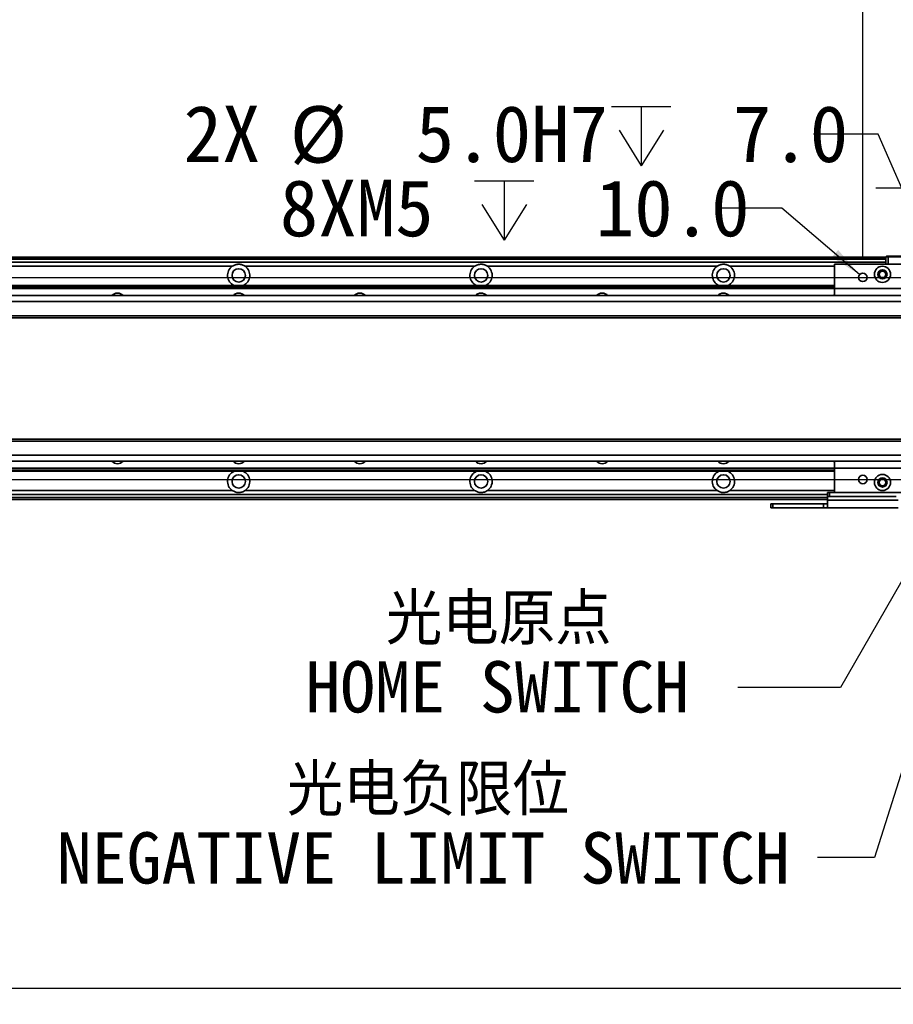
# Model space of a CAD drawing. Header units: millimetres. Extents: x 40 to 3320, y 40 to 2336.
# Tile 9 of 12: x 1897 to 2330, y 1586 to 2073. Entities that reach past the tile are written whole.
import ezdxf

# ---------------------------------------------------------------- set-up
doc = ezdxf.new("R2010")
doc.units = ezdxf.units.MM
doc.header["$LTSCALE"] = 8
doc.layers.add('黑色实线', color=7, linetype='Continuous')
doc.styles.add('SLDTEXTSTYLE8', font='txt')
doc.styles.add('SLDTEXTSTYLE9', font='txt', dxfattribs={"bigfont": 'bigfont'})
doc.dimstyles.new('SLDDIMSTYLE0', dxfattribs={"dimtxt": 28, "dimasz": 16, "dimexe": 0, "dimexo": 0.0625, "dimgap": 7, "dimtad": 2, "dimdec": 1, "dimrnd": 1e-09, "dimzin": 4, "dimdsep": 46, "dimtxsty": 'SLDTEXTSTYLE8', "dimsah": 1, "dimcen": 0.09, "dimadec": 0, "dimazin": 1, "dimtfac": 1, "dimtdec": 1, "dimtmove": 0, "dimatfit": 0, "dimfxl": 0, "dimfrac": 2, "dimtolj": 1, "dimtzin": 12, "dimarcsym": 0})
doc.dimstyles.new('SLDDIMSTYLE1', dxfattribs={"dimtxt": 28, "dimasz": 16, "dimexe": 0, "dimexo": 0.0625, "dimgap": 7, "dimtad": 2, "dimdec": 1, "dimrnd": 1e-09, "dimzin": 12, "dimdsep": 46, "dimtxsty": 'SLDTEXTSTYLE8', "dimsah": 1, "dimcen": 0.09, "dimadec": 0, "dimazin": 3, "dimtfac": 1, "dimtdec": 1, "dimtmove": 0, "dimatfit": 0, "dimfxl": 0, "dimfrac": 2, "dimtolj": 1, "dimtzin": 12, "dimarcsym": 0})
doc.dimstyles.new('SLDDIMSTYLE2', dxfattribs={"dimtxt": 0.18, "dimasz": 16, "dimexe": 0, "dimexo": 0.0625, "dimgap": 0, "dimtad": 0, "dimtih": 1, "dimtoh": 1, "dimdec": 0, "dimrnd": 1e-09, "dimzin": 0, "dimdsep": 46, "dimtxsty": 'Standard', "dimsah": 1, "dimcen": 0.09, "dimadec": 0, "dimazin": 0, "dimtfac": 16, "dimtdec": 0, "dimtofl": 0, "dimtmove": 0, "dimatfit": 3, "dimfxl": 0, "dimfrac": 2, "dimtolj": 1, "dimtzin": 0, "dimarcsym": 0})
doc.dimstyles.new('SLDDIMSTYLE3', dxfattribs={"dimtxt": 28, "dimasz": 16, "dimexe": 0, "dimexo": 0.0625, "dimgap": 7, "dimtad": 0, "dimtih": 1, "dimtoh": 1, "dimdec": 6, "dimrnd": 1e-09, "dimzin": 12, "dimdsep": 46, "dimtxsty": 'SLDTEXTSTYLE8', "dimsah": 1, "dimcen": 0, "dimadec": 0, "dimazin": 3, "dimtfac": 1, "dimtdec": 1, "dimtofl": 0, "dimtmove": 0, "dimatfit": 3, "dimfxl": 0, "dimfrac": 2, "dimtolj": 1, "dimtzin": 12, "dimarcsym": 0})
doc.dimstyles.new('SLDDIMSTYLE4', dxfattribs={"dimtxt": 28, "dimasz": 16, "dimexe": 0, "dimexo": 0.0625, "dimgap": 7, "dimtad": 0, "dimtih": 1, "dimtoh": 1, "dimdec": 1, "dimrnd": 1e-09, "dimzin": 4, "dimdsep": 46, "dimtxsty": 'SLDTEXTSTYLE8', "dimsah": 1, "dimcen": 0, "dimadec": 0, "dimazin": 1, "dimtfac": 1, "dimtdec": 1, "dimtofl": 0, "dimtmove": 0, "dimatfit": 3, "dimfxl": 0, "dimfrac": 2, "dimtolj": 1, "dimtzin": 12, "dimarcsym": 0})
doc.dimstyles.new('SLDDIMSTYLE5', dxfattribs={"dimtxt": 28, "dimasz": 16, "dimexe": 0, "dimexo": 0.0625, "dimgap": 7, "dimtad": 2, "dimdec": 1, "dimrnd": 1e-09, "dimzin": 4, "dimdsep": 46, "dimtxsty": 'SLDTEXTSTYLE8', "dimsah": 1, "dimcen": 0.09, "dimadec": 0, "dimazin": 1, "dimtfac": 1, "dimtdec": 1, "dimtofl": 0, "dimtmove": 0, "dimatfit": 3, "dimfxl": 0, "dimfrac": 2, "dimtolj": 1, "dimtzin": 12, "dimarcsym": 0})
doc.dimstyles.new('SLDDIMSTYLE6', dxfattribs={"dimtxt": 0.18, "dimasz": 4.8, "dimexe": 0, "dimexo": 0.0625, "dimgap": 0, "dimtad": 0, "dimtih": 1, "dimtoh": 1, "dimdec": 0, "dimrnd": 1e-09, "dimzin": 0, "dimdsep": 46, "dimtxsty": 'Standard', "dimblk1": 'DOT', "dimblk2": 'DOT', "dimsah": 1, "dimcen": 0.09, "dimadec": 0, "dimazin": 0, "dimtfac": 4.8, "dimtdec": 0, "dimtofl": 0, "dimtmove": 0, "dimatfit": 3, "dimldrblk": 'DOT', "dimfxl": 0, "dimfrac": 2, "dimtolj": 1, "dimtzin": 0, "dimarcsym": 0})

# ---------------------------------------------------------------- blocks, each defined once
blk = doc.blocks.new('_D_8')
at = {"layer": '黑色实线'}
for p, q in [((2563.51, 1945.95), (2563.51, 1977.95)), ((506.67, 1945.95), (2571.51, 1945.95)), ((2563.51, 1845.95), (2563.51, 1945.95)), ((506.67, 1845.95), (2571.51, 1845.95)), ((2563.51, 1845.95), (2563.51, 1813.95))]:
    blk.add_line(p, q, dxfattribs=at)
for points in [[(2563.51, 1945.95), (2565.91, 1961.95), (2561.11, 1961.95)], [(2563.51, 1845.95), (2561.11, 1829.95), (2565.91, 1829.95)]]:
    blk.add_solid(points, dxfattribs=at)
at = {"layer": '黑色实线', "insert": (2526.78, 1853.43), "char_height": 28, "attachment_point": 1, "rotation": 90, "style": 'SLDTEXTSTYLE8'}
blk.add_mtext('100.0', dxfattribs=at)
blk = doc.blocks.new('_D_13')
at = {"layer": '黑色实线'}
for p, q in [((2353.01, 1956.11), (2353.01, 1998.14)), ((2365.51, 1984.34), (2365.51, 1998.14)), ((2353.01, 1990.14), (2321.01, 1990.14)), ((2353.01, 1990.14), (2365.51, 1990.14)), ((2365.51, 1990.14), (2485.49, 1990.14))]:
    blk.add_line(p, q, dxfattribs=at)
for points in [[(2353.01, 1990.14), (2337.01, 1992.54), (2337.01, 1987.74)], [(2365.51, 1990.14), (2381.51, 1987.74), (2381.51, 1992.54)]]:
    blk.add_solid(points, dxfattribs=at)
at = {"layer": '黑色实线', "insert": (2416.5, 2026.87), "char_height": 28, "attachment_point": 1, "style": 'SLDTEXTSTYLE8'}
blk.add_mtext('12.5', dxfattribs=at)
blk = doc.blocks.new('_D_15')
at = {"layer": '黑色实线'}
for p, q in [((2314.51, 1956.11), (2314.51, 2094.01)), ((2416.51, 1956.11), (2416.51, 2094.01)), ((2314.51, 2086.01), (2282.51, 2086.01)), ((2416.51, 2086.01), (2314.51, 2086.01)), ((2416.51, 2086.01), (2448.51, 2086.01))]:
    blk.add_line(p, q, dxfattribs=at)
for points in [[(2314.51, 2086.01), (2298.51, 2088.41), (2298.51, 2083.61)], [(2416.51, 2086.01), (2432.51, 2083.61), (2432.51, 2088.41)]]:
    blk.add_solid(points, dxfattribs=at)
at = {"layer": '黑色实线', "insert": (2324.4, 2122.75), "char_height": 28, "attachment_point": 1, "style": 'SLDTEXTSTYLE8'}
blk.add_mtext('102.0', dxfattribs=at)
blk = doc.blocks.new('SW_SYMBOL_HOLE_DEPTH')
at = {"layer": '黑色实线', "color": 0}
for p, q in [((0, 7000), (6400, 7000)), ((3200, 7000), (3200, 600)), ((800, 4440), (3200, 600)), ((5600, 4440), (3200, 600))]:
    blk.add_line(p, q, dxfattribs=at)
blk = doc.blocks.new('_D_16')
at = {"layer": '黑色实线'}
for p, q in [((2322.09, 2016.9), (2290.09, 2016.9)), ((2352.02, 1948.24), (2322.09, 2016.9))]:
    blk.add_line(p, q, dxfattribs=at)
blk.add_solid([(2352.02, 1948.24), (2347.82, 1963.87), (2343.42, 1961.95)], dxfattribs=at)
at = {"layer": '黑色实线', "xscale": 0.004592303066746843, "yscale": 0.004592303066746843, "zscale": 0.004592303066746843}
blk.add_blockref('SW_SYMBOL_HOLE_DEPTH', (2190.15, 1998.37), dxfattribs=at)
at = {"layer": '黑色实线', "char_height": 28, "attachment_point": 1, "style": 'SLDTEXTSTYLE8'}
for s, insert in [('2X ', (1978.19, 2031.01)), ('%%c', (2030.84, 2030.74)), (' 5.0H7 ', (2074.11, 2031.01)), (' 7.0', (2231.14, 2031.01))]:
    blk.add_mtext(s, dxfattribs=dict(at, insert=insert))
blk = doc.blocks.new('_D_17')
at = {"layer": '黑色实线'}
for p, q in [((2274.42, 1980.18), (2242.42, 1980.18)), ((2312.92, 1947.31), (2274.42, 1980.18))]:
    blk.add_line(p, q, dxfattribs=at)
blk.add_solid([(2312.92, 1947.31), (2302.31, 1959.53), (2299.19, 1955.87)], dxfattribs=at)
at = {"layer": '黑色实线', "xscale": 0.004592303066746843, "yscale": 0.004592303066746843, "zscale": 0.004592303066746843}
blk.add_blockref('SW_SYMBOL_HOLE_DEPTH', (2122.26, 1961.64), dxfattribs=at)
at = {"layer": '黑色实线', "char_height": 28, "attachment_point": 1, "style": 'SLDTEXTSTYLE8'}
for s, insert in [('8XM5', (2025.86, 1994.28)), (' 10.0', (2163.25, 1994.28))]:
    blk.add_mtext(s, dxfattribs=dict(at, insert=insert))
blk = doc.blocks.new('_D_18')
at = {"layer": '黑色实线'}
for p, q in [((445.51, 1784.84), (445.51, 1586.15)), ((2365.51, 1784.84), (2365.51, 1586.15)), ((445.51, 1594.15), (2365.51, 1594.15))]:
    blk.add_line(p, q, dxfattribs=at)
for points in [[(445.51, 1594.15), (461.51, 1591.75), (461.51, 1596.55)], [(2365.51, 1594.15), (2349.51, 1596.55), (2349.51, 1591.75)]]:
    blk.add_solid(points, dxfattribs=at)
at = {"layer": '黑色实线', "insert": (1360.55, 1630.89), "char_height": 28, "attachment_point": 1, "style": 'SLDTEXTSTYLE8'}
blk.add_mtext('1920.0', dxfattribs=at)
blk = doc.blocks.new('SW_NOTE_5')
at = {"layer": '黑色实线', "color": 0, "char_height": 25.4, "attachment_point": 2}
for s, insert, style in [('光电原点', (-118.37, 46.62), 'SLDTEXTSTYLE9'), ('HOME SWITCH', (-119.05, 13.04), 'SLDTEXTSTYLE8')]:
    blk.add_mtext(s, dxfattribs=dict(at, insert=insert, style=style))
blk = doc.blocks.new('_DOT')
at = {"color": 0, "linetype": 'ByBlock', "lineweight": -2}
blk.add_line((-0.5, 0), (-1, 0), dxfattribs=at)
at = {"color": 0, "linetype": 'ByBlock', "const_width": 0.5}
blk.add_lwpolyline([(-0.25, 0, 1), (0.25, 0, 1)], format="xyb", close=True, dxfattribs=at)
blk = doc.blocks.new('SW_NOTE_6')
at = {"layer": '黑色实线', "color": 0, "char_height": 25.4, "attachment_point": 2}
for s, insert, style in [('光电负限位', (-192.92, 46.07), 'SLDTEXTSTYLE9'), ('NEGATIVE LIMIT SWITCH', (-195.28, 12.48), 'SLDTEXTSTYLE8')]:
    blk.add_mtext(s, dxfattribs=dict(at, insert=insert, style=style))

msp = doc.modelspace()

# ---------------------------------------------------------------- linework, layer by layer
at = {"color": 7, "linetype": 'Continuous', "lineweight": 35}
for p, q in [((2326.0144926, 1955.9525148), (485.0144721, 1955.9525148)), ((485.0144721, 1955.7525152), (2326.0144926, 1955.7525152)), ((485.0144721, 1955.5525155), (2326.0144926, 1955.5525155)), ((2326.0144926, 1955.4525138), (485.0144721, 1955.4525138)), ((2326.3144231, 1956.4473749), (2326.0144926, 1956.1473773)), ((2326.0144926, 1952.4473743), (2326.0144926, 1956.1473773)), ((2327.0144201, 1956.1473773), (2326.0144926, 1956.1473773)), ((2326.3144231, 1956.4473749), (2327.1386362, 1956.4473749)), ((2327.0144201, 1956.1473773), (2327.1386362, 1956.4473749)), ((2327.0144201, 1956.1473773), (2327.0144201, 1952.4473743)), ((2335.0145555, 1956.1473773), (2327.0144201, 1956.1473773)), ((2327.1386362, 1956.4473749), (2334.890101, 1956.4473749)), ((2326.0144926, 1953.4473763), (485.0144721, 1953.4473763)), ((2002.3449398, 1951.447376), (1888.6840082, 1951.447376)), ((2122.3449445, 1951.447376), (2008.6840129, 1951.447376)), ((2242.3448301, 1951.447376), (2128.6840177, 1951.447376)), ((2430.5145479, 1952.4473743), (2300.5144334, 1952.4473743)), ((2300.5144334, 1952.4473743), (2300.5144334, 1940.447376)), ((510.5144716, 1941.9473753), (2300.5144334, 1941.9473753)), ((510.5144716, 1941.6543552), (2300.5144334, 1941.6543552)), ((510.5144716, 1940.7554948), (2300.5144334, 1940.7554948)), ((510.5144716, 1940.4624746), (2300.5144334, 1940.4624746)), ((2430.5145479, 1940.447376), (2300.5144334, 1940.447376)), ((2300.5144334, 1940.447376), (2300.5144334, 1936.9525136)), ((2451.0144926, 1936.9525136), (360.0144721, 1936.9525136)), ((2451.0144926, 1933.9525112), (360.0144721, 1933.9525112)), ((2451.0144926, 1926.9525101), (360.0144721, 1926.9525101)), ((360.0144721, 1925.9525099), (2451.0144926, 1925.9525099)), ((2451.0144926, 1865.952515), (360.0144721, 1865.952515)), ((2451.0144926, 1864.9525167), (360.0144721, 1864.9525167)), ((2451.0144926, 1857.9525174), (360.0144721, 1857.9525174)), ((2451.0144926, 1854.952515), (360.0144721, 1854.952515)), ((2300.5144334, 1854.952515), (2300.5144334, 1851.4473745)), ((510.5144716, 1851.4425502), (2300.5144334, 1851.4425502)), ((510.5144716, 1851.1495338), (2300.5144334, 1851.1495338)), ((510.5144716, 1850.2506697), (2300.5144334, 1850.2506697)), ((510.5144716, 1849.9576532), (2300.5144334, 1849.9576532)), ((2430.5145479, 1851.4473745), (2300.5144334, 1851.4473745)), ((2300.5144334, 1851.4473745), (2300.5144334, 1839.4473762)), ((2297.0144487, 1838.4576523), (516.0144604, 1838.4576523)), ((2002.3449398, 1840.4576526), (1888.6840082, 1840.4576526)), ((2122.3449445, 1840.4576526), (2008.6840129, 1840.4576526)), ((2242.3448301, 1840.4576526), (2128.6840177, 1840.4576526)), ((2297.0144487, 1837.4473759), (2297.0144487, 1839.4473762)), ((2297.0144487, 1839.4473762), (2298.0143762, 1839.4473762)), ((2298.0143762, 1837.4473759), (2297.0144487, 1837.4473759)), ((2297.0144487, 1835.6140413), (2297.0144487, 1837.4473759)), ((2298.0143762, 1839.4473762), (2298.0143762, 1837.4473759)), ((2298.0143762, 1839.4473762), (2300.5144334, 1839.4473762)), ((2298.0143762, 1837.4473759), (2331.0143686, 1837.4473759)), ((2430.5145479, 1839.4473762), (2300.5144334, 1839.4473762)), ((2297.0144487, 1835.9525138), (516.0144604, 1835.9525138)), ((2269.0145708, 1831.9473722), (2269.0145708, 1833.9473763)), ((2269.0145708, 1833.9473763), (2270.0144983, 1833.9473763)), ((2270.0144983, 1833.9473763), (2270.0144983, 1831.9473722)), ((2270.0144983, 1833.9473763), (2295.0143552, 1833.9473763)), ((2295.0143552, 1831.9473722), (2295.0143552, 1833.9473763)), ((2295.0143552, 1833.9473763), (2297.0144487, 1833.9473763)), ((2297.0144487, 1835.6140413), (2332.0145345, 1835.6140413)), ((2297.0144487, 1831.9473722), (2297.0144487, 1835.6140413)), ((2270.0144983, 1831.9473722), (2269.0145708, 1831.9473722)), ((2270.0144983, 1831.9473722), (2295.0143552, 1831.9473722)), ((2297.0144487, 1831.9473722), (2295.0143552, 1831.9473722)), ((2332.0145345, 1831.9473722), (2297.0144487, 1831.9473722))]:
    msp.add_line(p, q, dxfattribs=at)
at = {"color": 8, "linetype": 'Continuous', "lineweight": 35}
for p, q in [((2326.0144926, 1954.9525128), (485.0144721, 1954.9525128)), ((2300.5144334, 1951.447376), (2248.6841417, 1951.447376)), ((2300.5144334, 1840.4576526), (2248.6841417, 1840.4576526)), ((2297.0144487, 1836.9525121), (516.0144604, 1836.9525121))]:
    msp.add_line(p, q, dxfattribs=at)
at = {"color": 7, "linetype": 'Continuous', "lineweight": 35, "flags": 128}
for points in [[(2300.5163408, 1937.3315022), (2300.1634813, 1937.118695), (2299.9438978, 1936.9525136)], [(2299.9317384, 1854.952515), (2300.167296, 1854.7733658), (2300.5211092, 1854.5607709)]]:
    msp.add_lwpolyline(points, dxfattribs=at)
at = {"color": 7, "linetype": 'Continuous', "lineweight": 35}
for centre, radius in [((2005.5144678, 1946.9525138), 3.3), ((2125.5144678, 1946.9525138), 3.3), ((2245.5144678, 1946.9525138), 3.3), ((2324.2644678, 1947.4473757), 4), ((2324.2644678, 1947.4473757), 2.25), ((2324.2644678, 1947.4473757), 2), ((2314.5144678, 1945.9473757), 2.1), ((2324.2644678, 1947.4473757), 1.621), ((2005.5144678, 1844.9525138), 3.3), ((2125.5144678, 1844.9525138), 3.3), ((2245.5144678, 1844.9525138), 3.3), ((2314.5144678, 1845.9473757), 2.1), ((2324.2644678, 1844.4473757), 4), ((2324.2644678, 1844.4473757), 2.25), ((2324.2644678, 1844.4473757), 2), ((2324.2644678, 1844.4473757), 1.621)]:
    msp.add_circle(centre, radius, dxfattribs=at)
for centre, radius, start, end in [((2005.5144678, 1946.9525138), 5.5, 125.18978779, 245.508820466), ((2005.5144678, 1946.9525138), 5.5, 294.491179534, 54.81021221), ((2125.5144678, 1946.9525138), 5.5, 125.18978779, 245.508820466), ((2125.5144678, 1946.9525138), 5.5, 294.491179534, 54.81021221), ((2245.5144678, 1946.9525138), 5.5, 125.18978779, 245.508820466), ((2245.5144678, 1946.9525138), 5.5, 294.491179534, 54.81021221), ((1945.5144678, 1934.4473757), 3.75, 41.915720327, 138.084279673), ((2005.5144678, 1934.4473757), 3.75, 41.915720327, 138.084279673), ((2065.5144678, 1934.4473757), 3.75, 41.915720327, 138.084279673), ((2125.5144678, 1934.4473757), 3.75, 41.915720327, 138.084279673), ((2185.5144678, 1934.4473757), 3.75, 41.915720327, 138.084279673), ((2245.5144678, 1934.4473757), 3.75, 41.915720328, 138.084279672), ((1945.5144678, 1857.4576518), 3.75, 221.915720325, 318.084279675), ((2005.5144678, 1857.4576518), 3.75, 221.915720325, 318.084279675), ((2065.5144678, 1857.4576518), 3.75, 221.915720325, 318.084279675), ((2125.5144678, 1857.4576518), 3.75, 221.915720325, 318.084279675), ((2185.5144678, 1857.4576518), 3.75, 221.915720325, 318.084279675), ((2245.5144678, 1857.4576518), 3.75, 221.915720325, 318.084279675), ((2005.5144678, 1844.9525138), 5.5, 114.491179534, 234.81021221), ((2005.5144678, 1844.9525138), 5.5, 305.18978779, 65.508820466), ((2125.5144678, 1844.9525138), 5.5, 114.491179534, 234.81021221), ((2125.5144678, 1844.9525138), 5.5, 305.18978779, 65.508820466), ((2245.5144678, 1844.9525138), 5.5, 114.491179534, 234.81021221), ((2245.5144678, 1844.9525138), 5.5, 305.18978779, 65.508820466)]:
    msp.add_arc(centre, radius, start, end, dxfattribs=at)
for points, knots in [([(2008.6840129, 1951.447376), (2008.2245426, 1951.7167711), (2007.2761465, 1952.2728317), (2005.5922638, 1952.5322251), (2003.8501085, 1952.3167005), (2002.8445606, 1951.7359368), (2002.3449398, 1951.447376)], [0, 0, 0, 0, 0.2356821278, 0.4864732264, 0.7448468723, 1, 1, 1, 1]), ([(2128.6840177, 1951.447376), (2128.2245062, 1951.7167701), (2127.2761254, 1952.2727697), (2125.5922411, 1952.5322314), (2123.8500893, 1952.316757), (2122.8445244, 1951.7359364), (2122.3449445, 1951.447376)], [0, 0, 0, 0, 0.2356977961, 0.4864541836, 0.7448626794, 1, 1, 1, 1]), ([(2248.6841417, 1951.447376), (2248.2246308, 1951.7167697), (2247.2761835, 1952.2728081), (2245.5922737, 1952.5322342), (2243.8500893, 1952.3166785), (2242.8444914, 1951.7359354), (2242.3448301, 1951.447376)], [0, 0, 0, 0, 0.2356904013, 0.4864736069, 0.7448391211, 1, 1, 1, 1]), ([(2300.0774122, 1936.9525136), (2300.1339618, 1937.0322979), (2300.2343195, 1937.1738899), (2300.4341275, 1937.2854363), (2300.5213476, 1937.3341286)], [0, 0, 0, 0, 0.5634803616, 1, 1, 1, 1]), ([(2300.5213476, 1854.5606257), (2300.3630009, 1854.650316), (2300.1557044, 1854.7677324), (2300.087932, 1854.9172167), (2300.0719286, 1854.952515)], [0, 0, 0, 0, 0.7638657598, 1, 1, 1, 1]), ([(2002.3449398, 1840.4576526), (2002.8044101, 1840.1882574), (2003.7528062, 1839.6321969), (2005.4366889, 1839.3728035), (2007.1788442, 1839.5883281), (2008.1843921, 1840.1690918), (2008.6840129, 1840.4576526)], [0, 0, 0, 0, 0.2356821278, 0.4864732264, 0.7448468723, 1, 1, 1, 1]), ([(2122.3449445, 1840.4576526), (2122.804456, 1840.1882585), (2123.7528369, 1839.6322589), (2125.4367212, 1839.3727972), (2127.1788729, 1839.5882716), (2128.1844379, 1840.1690922), (2128.6840177, 1840.4576526)], [0, 0, 0, 0, 0.2356977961, 0.4864541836, 0.7448626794, 1, 1, 1, 1]), ([(2242.3448301, 1840.4576526), (2242.804341, 1840.1882589), (2243.7527883, 1839.6322205), (2245.4366981, 1839.3727944), (2247.1788825, 1839.5883501), (2248.1844804, 1840.1690931), (2248.6841417, 1840.4576526)], [0, 0, 0, 0, 0.2356904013, 0.4864736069, 0.7448391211, 1, 1, 1, 1])]:
    msp.add_open_spline(points, degree=3, knots=knots, dxfattribs=at)

# ---------------------------------------------------------------- block references
at = {"layer": '黑色实线', "color": 7}
for name, p in [('SW_NOTE_5', (2252.6264643, 1742.9521001)), ('SW_NOTE_6', (2292.1665987, 1658.8469687))]:
    msp.add_blockref(name, p, dxfattribs=at)

# ---------------------------------------------------------------- dimensions: what is measured, and where the dimension line sits
at = {"layer": '黑色实线'}
for base, p1, p2, dimstyle, picture, middle in [((2314.5144678, 2086.0146521), (2416.5144678, 1945.9473757), (2314.5144678, 1945.9473757), 'SLDDIMSTYLE0', '_D_15', (2369.0064711, 2086.0146521)), ((2365.5144678, 1990.1354876), (2353.0144678, 1945.9473757), (2365.5144678, 1974.1759689), 'SLDDIMSTYLE1', '_D_13', (2450.9917639, 1990.1354876)), ((2365.5144678, 1594.1524638), (445.5144678, 1794.9973757), (2365.5144678, 1794.9973757), 'SLDDIMSTYLE5', '_D_18', (1415.2691577, 1594.1524638))]:
    dim = msp.add_linear_dim(base=base, p1=p1, p2=p2, dimstyle=dimstyle, dxfattribs=at)
    dim.commit()
    dim.dimension.update_dxf_attribs({"geometry": picture, "text_midpoint": middle, "dimtype": 160})
dim = msp.add_diameter_dim_2p(p1=(2354.0132584, 1943.6555605), p2=(2352.0156771, 1948.239191), text='2X <>H7 {\\fGDT;x} 7.0\\P', dimstyle='SLDDIMSTYLE4', dxfattribs=at)
dim.commit()
dim.dimension.update_dxf_attribs({"geometry": '_D_16', "text_midpoint": (2134.1402578, 2016.9029726), "dimtype": 163})
dim = msp.add_diameter_dim_2p(p1=(2316.1115452, 1944.5837982), p2=(2312.9173903, 1947.3109532), text='8XM5{\\fGDT;x} 10.0\\P', dimstyle='SLDDIMSTYLE3', override={"dimpost": '<>'}, dxfattribs=at)
dim.commit()
dim.dimension.update_dxf_attribs({"geometry": '_D_17', "text_midpoint": (2134.1402578, 1980.176079), "dimtype": 163})
dim = msp.add_linear_dim(base=(2563.5144678, 1945.9473757), p1=(496.5144678, 1845.9473757), p2=(496.5144678, 1945.9473757), angle=90, dimstyle='SLDDIMSTYLE0', dxfattribs=at)
dim.commit()
dim.dimension.update_dxf_attribs({"geometry": '_D_8', "text_midpoint": (2563.5144678, 1898.0354585), "dimtype": 160})

# ---------------------------------------------------------------- leaders
at = {"layer": '黑色实线', "color": 7}
for points, dimstyle in [([(2348.946983, 1822.0745693), (2303.4264643, 1742.9521001), (2252.6264643, 1742.9521001)], 'SLDDIMSTYLE6'), ([(2372.5144678, 1823.8811553), (2320.3464285, 1658.8469687), (2292.1665987, 1658.8469687)], 'SLDDIMSTYLE2')]:
    msp.add_leader(points, dimstyle=dimstyle, dxfattribs=at)

doc.saveas('drawing.dxf')
